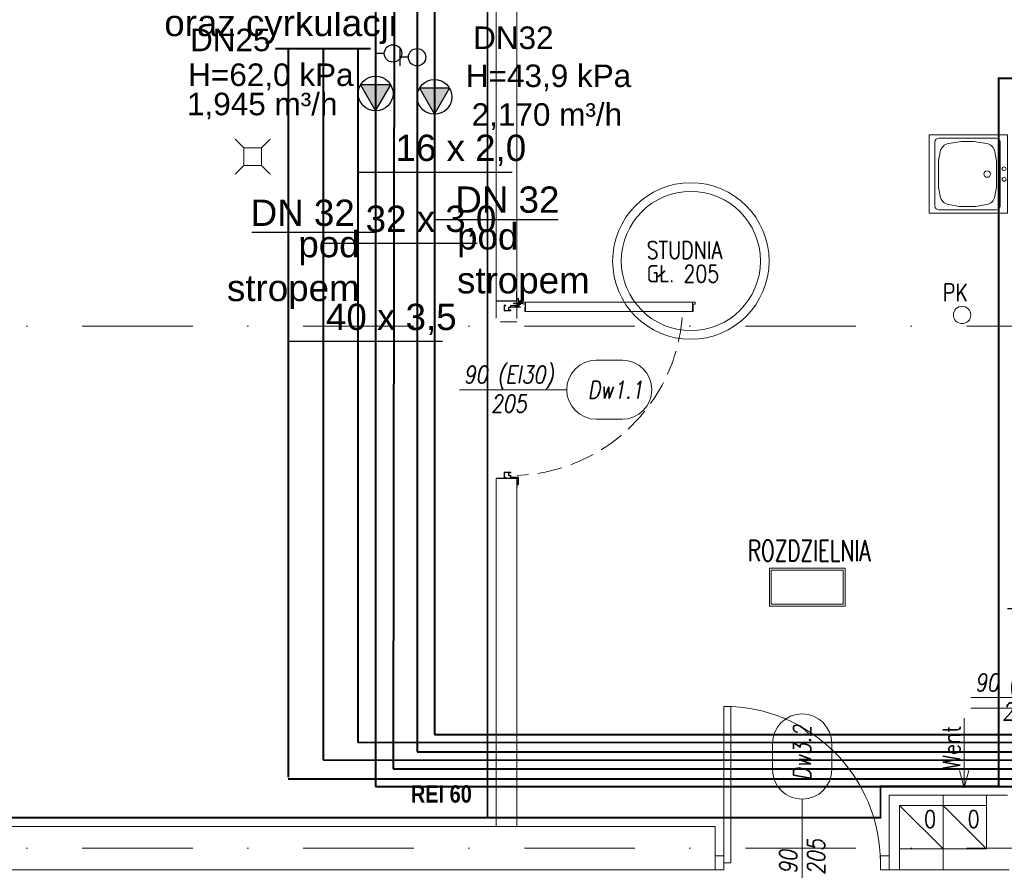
# Model space of a CAD drawing. Header units: millimetres. Extents: x -82287 to 177822, y -399756 to 0.
# Tile 127 of 228: x 50572 to 51138, y -194899 to -194410. Entities that reach past the tile are written whole.
import ezdxf
from ezdxf.enums import TextEntityAlignment as Align
from ezdxf.lldxf.tags import DXFTag

# ---------------------------------------------------------------- set-up
doc = ezdxf.new("R2010")
doc.units = ezdxf.units.MM
doc.header["$MEASUREMENT"] = 0
for name, pattern in [('SUŁOSZOWA - PB 21 03$0$2_3', [1, 0.5, -0.5]), ('SUŁOSZOWA - PB 21 03$0$CARKOVANA', [7.5, 5, -2.5]), ('SUŁOSZOWA - PB 21 03$0$CENTER', [0.6, 0.375, -0.075, 0.075, -0.075]), ('SUŁOSZOWA - PB 21 03$0$DASHDOT', [25.4, 12.7, -6.35, 0, -6.35]), ('SUŁOSZOWA - PB 21 03$0$Hidden Line', [391.222223, 282.222223, -109]), ('SUŁOSZOWA - PB 21 03$0$HIDDEN2', [4.7625, 3.175, -1.5875])]:
    doc.linetypes.add(name, pattern=pattern)
for name, color, linetype in [('FL_XREF', 252, 'Continuous'), ('IS_Armatura_Therm', 7, 'SOLID'), ('IS_Opisy_działek_Therm', 7, 'SOLID'), ('IS_Text_Armatury_Therm', 7, 'Continuous')]:
    doc.layers.add(name, color=color, linetype=linetype)
for name, color, linetype, lineweight, true_color in [('IS_Ciepła_woda', 1, 'DASHDOT', 40, 0xff0000), ('IS_Cyrkulacja', 7, 'DASHWAVE', 40, 0x800080), ('IS_Zimna_woda', 5, 'SOLID', 40, 0x0000ff)]:
    doc.layers.add(name, color=color, linetype=linetype, lineweight=lineweight, true_color=true_color)
doc.layers.add('IS_Opisy_działek_Wodociag', color=7, linetype='SOLID', true_color=0x000000)
for name, color, linetype, lineweight in [('IS_Powrót', 5, 'DASH', 40), ('IS_Zasilanie', 1, 'SOLID', 40), ('SUŁOSZOWA - PB 21 03$0$! WYPOSAŻENIE', 251, 'Continuous', 0), ('SUŁOSZOWA - PB 21 03$0$!! 0_ Istn-sciany', 251, 'Continuous', 0), ('SUŁOSZOWA - PB 21 03$0$!! 0_ Istn-widok', 251, 'Continuous', 0), ('SUŁOSZOWA - PB 21 03$0$!! 0_Istn-armatura', 251, 'Continuous', 0), ('SUŁOSZOWA - PB 21 03$0$!! 0_Istn-drzwi', 251, 'Continuous', 0), ('SUŁOSZOWA - PB 21 03$0$!! 0_Istn-went', 251, 'Continuous', 0), ('SUŁOSZOWA - PB 21 03$0$!! 0_opis pionów', 251, 'Continuous', 0), ('SUŁOSZOWA - PB 21 03$0$!! 0_Opis_pom', 251, 'Continuous', 0), ('SUŁOSZOWA - PB 21 03$0$!! 0_Osie', 251, 'SUŁOSZOWA - PB 21 03$0$DASHDOT', 0), ('SUŁOSZOWA - PB 21 03$0$!! 1  WYDZIELENIE PPOŻ', 251, 'Continuous', 0), ('SUŁOSZOWA - PB 21 03$0$!! 1_drzwi-linia', 251, 'Continuous', 0), ('SUŁOSZOWA - PB 21 03$0$!! 1_OPIS POM NOWE', 251, 'Continuous', 0), ('SUŁOSZOWA - PB 21 03$0$!! 1_Wyburzenia', 251, 'SUŁOSZOWA - PB 21 03$0$CARKOVANA', 0), ('SUŁOSZOWA - PB 21 03$0$!! 2_drzwi opis', 251, 'Continuous', 0), ('SUŁOSZOWA - PB 21 03$0$0-osie-liniA', 251, 'SUŁOSZOWA - PB 21 03$0$DASHDOT', 0)]:
    doc.layers.add(name, color=color, linetype=linetype, lineweight=lineweight)
doc.styles.get("Standard").update_dxf_attribs({"font": 'arial.ttf'})
doc.styles.add('SUŁOSZOWA - PB 21 03$0$50', font='ROMANS.shx', dxfattribs={"width": 0.8, "oblique": 10, "height": 10})
doc.styles.add('SUŁOSZOWA - PB 21 03$0$ARCHETYP', font='romans.shx', dxfattribs={"height": 15})
doc.styles.add('SUŁOSZOWA - PB 21 03$0$ARIAL', font='tahoma.ttf')
doc.styles.add('SUŁOSZOWA - PB 21 03$0$STYLE7', font='ARIALNB.TTF')
doc.styles.add('SUŁOSZOWA - PB 21 03$0$TXT', font='simplex.shx')
tags = doc.linetypes.add('DASH', pattern=[15, 10, -5]).pattern_tags.tags
tags[6:7] = [DXFTag(74, 4), DXFTag(75, 0), DXFTag(340, '0'), DXFTag(46, 0.0), DXFTag(50, 0.0), DXFTag(44, 0.0), DXFTag(45, 0.0)]
tags[4:5] = [DXFTag(74, 4), DXFTag(75, 0), DXFTag(340, '0'), DXFTag(46, 0.0), DXFTag(50, 0.0), DXFTag(44, 0.0), DXFTag(45, 0.0)]
tags = doc.linetypes.add('DASHDOT', pattern=[20, 10, -5, 0, -5]).pattern_tags.tags
tags[10:11] = [DXFTag(74, 4), DXFTag(75, 0), DXFTag(340, '0'), DXFTag(46, 0.0), DXFTag(50, 0.0), DXFTag(44, 0.0), DXFTag(45, 0.0)]
tags[8:9] = [DXFTag(74, 4), DXFTag(75, 0), DXFTag(340, '0'), DXFTag(46, 0.0), DXFTag(50, 0.0), DXFTag(44, 0.0), DXFTag(45, 0.0)]
tags[6:7] = [DXFTag(74, 4), DXFTag(75, 0), DXFTag(340, '0'), DXFTag(46, 0.0), DXFTag(50, 0.0), DXFTag(44, 0.0), DXFTag(45, 0.0)]
tags[4:5] = [DXFTag(74, 4), DXFTag(75, 0), DXFTag(340, '0'), DXFTag(46, 0.0), DXFTag(50, 0.0), DXFTag(44, 0.0), DXFTag(45, 0.0)]
tags = doc.linetypes.add('DASHWAVE', pattern='A,10,-5,-20,[138,IS_LineDef.shx,S=2,R=0,X=-20,Y=0],-5', length=40).pattern_tags.tags
tags[16:17] = [DXFTag(74, 4), DXFTag(75, 0), DXFTag(340, '0'), DXFTag(46, 0.0), DXFTag(50, 0.0), DXFTag(44, 0.0), DXFTag(45, 0.0)]
tags[6:7] = [DXFTag(74, 4), DXFTag(75, 0), DXFTag(340, '0'), DXFTag(46, 0.0), DXFTag(50, 0.0), DXFTag(44, 0.0), DXFTag(45, 0.0)]
tags[4:5] = [DXFTag(74, 4), DXFTag(75, 0), DXFTag(340, '0'), DXFTag(46, 0.0), DXFTag(50, 0.0), DXFTag(44, 0.0), DXFTag(45, 0.0)]
tags = doc.linetypes.add('SOLID', pattern=[10, 10, 0]).pattern_tags.tags
tags[6:7] = [DXFTag(74, 4), DXFTag(75, 0), DXFTag(340, '0'), DXFTag(46, 0.0), DXFTag(50, 0.0), DXFTag(44, 0.0), DXFTag(45, 0.0)]
tags[4:5] = [DXFTag(74, 4), DXFTag(75, 0), DXFTag(340, '0'), DXFTag(46, 0.0), DXFTag(50, 0.0), DXFTag(44, 0.0), DXFTag(45, 0.0)]

# ---------------------------------------------------------------- blocks, each defined once
blk = doc.blocks.new('SUŁOSZOWA - PB 21 03$0$A$C19D82A3D')
for points in [[(-5, 10), (-10, 15)], [(5, 10), (10, 15)], [(-5, 0), (-10, -5)], [(5, 0), (10, -5)]]:
    blk.add_lwpolyline(points)
blk.add_lwpolyline([(-5, 10), (5, 10), (5, 0), (-5, 0)], close=True)
blk = doc.blocks.new('SUŁOSZOWA - PB 21 03$0$A$C04090CF1')
for p, q in [((0, 60), (60, 60)), ((0, 0), (0, 60)), ((54.5, 55.5), (5.5, 55.5)), ((60, 60), (60, 0)), ((2.5, 8.5), (2.5, 52.5)), ((13.04, 51.51), (19.82, 52.74)), ((46.96, 51.51), (40.18, 52.74)), ((57.5, 8.5), (57.5, 52.5)), ((5.22, 36.82), (6.58, 44.95)), ((54.78, 36.82), (53.42, 44.95)), ((6.58, 16.05), (5.22, 24.18)), ((53.42, 16.05), (54.78, 24.18)), ((19.82, 8.26), (13.04, 9.49)), ((40.18, 8.26), (46.96, 9.49)), ((60, 0), (0, 0)), ((54.5, 5.5), (5.5, 5.5))]:
    blk.add_line(p, q)
for points in [[(19.82, 52.74), (40.18, 52.74)], [(19.82, 8.26), (40.18, 8.26)]]:
    blk.add_lwpolyline(points)
for centre, radius in [((30, 15.5), 2.5), ((26, 2.48), 1.5), ((34, 2.48), 1.5)]:
    blk.add_circle(centre, radius)
for centre, radius, start, end in [((5.5, 52.5), 3, 90, 180), ((54.5, 52.5), 3, 0, 90), ((14.47, 43.64), 8, 100.30485, 170.53768), ((45.53, 43.64), 8, 9.46232, 79.69515), ((188.36, 30.5), 183.25, 178.0251, 181.9749), ((-128.36, 30.5), 183.25, 358.0251, 1.9749), ((14.47, 17.36), 8, 189.46232, 259.69515), ((45.53, 17.36), 8, 280.30485, 350.53768), ((5.5, 8.5), 3, 180, 270), ((54.5, 8.5), 3, 270, 0)]:
    blk.add_arc(centre, radius, start, end)
blk = doc.blocks.new('SUŁOSZOWA - PB 21 03$0$A$C1F8E0840')
at = {"linetype": 'Continuous', "xscale": 0.75, "yscale": 0.75, "zscale": 0.75}
blk.add_blockref('SUŁOSZOWA - PB 21 03$0$A$C04090CF1', (-22.5, 0), dxfattribs=at)
blk = doc.blocks.new('SUŁOSZOWA - PB 21 03$0$BLOK OSI')
at = {"layer": 'SUŁOSZOWA - PB 21 03$0$0-osie-liniA', "ltscale": 5}
for points in [[(48639.26, -194702.09), (55442.28, -194702.09)], [(48639.26, -195002.09), (55442.28, -195002.09)]]:
    blk.add_lwpolyline(points, dxfattribs=at)
blk = doc.blocks.new('SUŁOSZOWA - PB 21 03$0$1_ok-opis')
blk.add_line((0, 111.61), (0, 50))
for points in [[(-17, 128.61), (-17, 143.61)], [(17, 128.61), (17, 143.61)]]:
    blk.add_lwpolyline(points)
for centre, start, end in [((0, 143.61), 0, 180), ((0, 128.61), 180, 0)]:
    blk.add_arc(centre, 17, start, end)
at = {"style": 'SUŁOSZOWA - PB 21 03$0$ARCHETYP'}
for tag, height, rotation, p in [('NR', 12, 90, (0, 136.9)), ('NR', 12, 270, (0, 136.9)), ('SZEROKOŚĆ', 10, 90, (-8, 78.29)), ('WYSOKOŚĆ', 10, 270, (-8, 78.29)), ('SZEROKOŚĆ', 10, 270, (8, 78.29)), ('WYSOKOŚĆ', 10, 90, (8, 78.29))]:
    blk.add_attdef(tag, text='', height=height, rotation=rotation, dxfattribs=at).set_placement(p, align=Align.MIDDLE)
blk = doc.blocks.new('SUŁOSZOWA - PB 21 03$0$zaw-dr-90-p')
at = {"color": 2, "linetype": 'SUŁOSZOWA - PB 21 03$0$CENTER', "ltscale": 0.2}
for p, q in [((12, 0), (-12, 0)), ((0, 12), (0, -12)), ((24.5, 24), (31, 24)), ((24.5, 19), (31, 19))]:
    blk.add_line(p, q, dxfattribs=at)
at = {"ltscale": 0.2}
for p, q in [((10, 12), (6.5, 12)), ((10, 0), (10, 6.5))]:
    blk.add_line(p, q, dxfattribs=at)
blk.add_lwpolyline([(0, 6.5), (23.5, 6.5, 0.414214), (28, 11), (28, 31), (24.5, 31), (24.5, 11, -0.414214), (23.5, 10), (0, 10, 4.561698), (7.6, 6.5), (4.9, 4.2)], format="xyb", dxfattribs=at)
blk.add_lwpolyline([(-0.2, -0.2), (-2.5, -0.2), (-2.5, 0.2), (-0.2, 0.2), (-0.2, 2.5), (0.2, 2.5), (0.2, 0.2), (2.8, 0.2), (2.8, -0.2), (0.2, -0.2), (0.2, -2.8), (-0.2, -2.8)], close=True)
blk.add_lwpolyline([(10, 10), (10, 39), (6.5, 39), (6.5, 10)], dxfattribs=at)
blk.add_circle((0, 0), 6.5, dxfattribs=at)
blk = doc.blocks.new('SUŁOSZOWA - PB 21 03$0$drzwi 90- sc 12')
for p, q in [((-13620.32, 20410.16), (-13620.32, 20313.77)), ((-13614.92, 20409.86), (-13620.32, 20409.86)), ((-13616.12, 20410.26), (-13620.22, 20410.26)), ((-13616.12, 20410.26), (-13620, 20410.26)), ((-13618.17, 20410.26), (-13616.22, 20410.26)), ((-13618.17, 20410.26), (-13616.22, 20410.26)), ((-13616.12, 20410.26), (-13616.12, 20411.46)), ((-13616.12, 20411.46), (-13615.02, 20411.46)), ((-13614.92, 20411.36), (-13614.92, 20313.77)), ((-13620.32, 20313.47), (-13620.32, 20317.97)), ((-13614.92, 20312.27), (-13614.92, 20317.97)), ((-13614.92, 20313.77), (-13620.32, 20313.77)), ((-13618.22, 20313.37), (-13620.22, 20313.37)), ((-13618.22, 20313.67), (-13618.22, 20313.37)), ((-13618.22, 20313.67), (-13616.42, 20313.67)), ((-13617.77, 20311.12), (-13617.77, 20305.72)), ((-13617.77, 20311.12), (-13617.77, 20305.72)), ((-13616.17, 20309.92), (-13616.17, 20311.02)), ((-13615.92, 20313.17), (-13615.92, 20312.17)), ((-13615.92, 20312.17), (-13615.02, 20312.17)), ((-13715.57, 20308.32), (-13715.57, 20308.56)), ((-13715.57, 20307.69), (-13715.57, 20308.56)), ((-13715.57, 20307.82), (-13715.57, 20308.56)), ((-13715.57, 20307.72), (-13715.37, 20307.72)), ((-13616.17, 20309.92), (-13617.37, 20309.92)), ((-13715.77, 20301.96), (-13716.27, 20301.96)), ((-13616.77, 20301.96), (-13616.27, 20301.96))]:
    blk.add_line(p, q)
for points in [[(-13665.27, 20284.96), (-13665.27, 20325.83)], [(-13615.57, 20309.64), (-13615.32, 20309.64), (-13615.32, 20309.82), (-13616.32, 20309.82), (-13616.32, 20309.64), (-13615.92, 20309.64)]]:
    blk.add_lwpolyline(points)
at = {"lineweight": 30}
for points in [[(-13716.27, 20308.92), (-13721.27, 20308.92)], [(-13716.27, 20308.92), (-13716.27, 20296.92)], [(-13614.27, 20308.92), (-13609.27, 20308.92)], [(-13614.27, 20308.92), (-13614.27, 20296.92)]]:
    blk.add_lwpolyline(points, dxfattribs=at)
at = {"ltscale": 0.2}
for points in [[(-13715.57, 20307.51), (-13715.57, 20309.48, 0.414214), (-13715.91, 20309.82), (-13719.43, 20309.82, 0.414214), (-13719.77, 20309.48), (-13719.77, 20308.92), (-13719.59, 20308.92), (-13719.59, 20309.48, -0.414214), (-13719.43, 20309.64), (-13716.97, 20309.64)], [(-13716.97, 20309.64), (-13715.91, 20309.64, -0.414214), (-13715.75, 20309.48), (-13715.75, 20307.51)], [(-13715.75, 20307.76), (-13715.75, 20305.58, 0.414214), (-13715.41, 20305.24), (-13714.96, 20305.24, -0.414214), (-13714.8, 20305.08), (-13714.8, 20304.48, 0.414214), (-13714.46, 20304.14), (-13713.28, 20304.14, 0.414214), (-13712.94, 20304.48), (-13712.94, 20305.15, -1), (-13712.75, 20305.15), (-13712.75, 20301.96, -0.414214), (-13712.91, 20301.8), (-13715.43, 20301.8, -0.414214), (-13715.59, 20301.96), (-13715.59, 20302.52), (-13715.77, 20302.52), (-13715.77, 20301.96, 0.414214), (-13715.43, 20301.62), (-13712.91, 20301.62, 0.414214), (-13712.57, 20301.96), (-13712.57, 20305.15, 1), (-13713.12, 20305.15), (-13713.12, 20304.48, -0.414214), (-13713.28, 20304.32), (-13714.46, 20304.32, -0.414214), (-13714.62, 20304.48), (-13714.62, 20305.08, 0.414214), (-13714.96, 20305.42), (-13715.41, 20305.42, -0.414214), (-13715.57, 20305.58), (-13715.57, 20307.64)], [(-13615.92, 20309.64), (-13616.63, 20309.64, 0.414214), (-13616.79, 20309.48), (-13616.79, 20305.58, -0.414214), (-13617.13, 20305.24), (-13617.58, 20305.24, 0.414214), (-13617.74, 20305.08), (-13617.74, 20304.48, -0.414214), (-13618.08, 20304.14), (-13619.26, 20304.14, -0.414214), (-13619.6, 20304.48), (-13619.6, 20305.15, 1), (-13619.79, 20305.15), (-13619.79, 20301.96, 0.414214), (-13619.63, 20301.8), (-13617.11, 20301.8, 0.414214), (-13616.95, 20301.96), (-13616.95, 20302.52), (-13616.77, 20302.52), (-13616.77, 20301.96, -0.414214), (-13617.11, 20301.62), (-13619.63, 20301.62, -0.414214), (-13619.97, 20301.96), (-13619.97, 20305.15, -1), (-13619.42, 20305.15), (-13619.42, 20304.48, 0.414214), (-13619.26, 20304.32), (-13618.08, 20304.32, 0.414214), (-13617.92, 20304.48), (-13617.92, 20305.08, -0.414214), (-13617.58, 20305.42), (-13617.13, 20305.42, 0.414214), (-13616.97, 20305.58), (-13616.97, 20309.48, -0.414214), (-13616.63, 20309.82), (-13613.11, 20309.82, -0.414214), (-13612.77, 20309.48), (-13612.77, 20308.92), (-13612.95, 20308.92), (-13612.95, 20309.48, 0.414214), (-13613.11, 20309.64), (-13615.57, 20309.64)]]:
    blk.add_lwpolyline(points, format="xyb", dxfattribs=at)
blk.add_lwpolyline([(-13616.79, 20308.82), (-13616.97, 20308.82), (-13616.97, 20307.42), (-13616.79, 20307.42)], close=True)
for centre, radius, start, end in [((-13620.22, 20410.16), 0.1, 90, 180), ((-13615.02, 20411.36), 0.1, 0, 90), ((-13620.22, 20313.47), 0.1, 180, 270), ((-13616.42, 20313.17), 0.5, 0, 90), ((-13616.27, 20311.02), 0.1, 0, 90), ((-13615.02, 20312.27), 0.1, 270, 0)]:
    blk.add_arc(centre, radius, start, end)
at = {"linetype": 'SUŁOSZOWA - PB 21 03$0$Hidden Line', "lineweight": 9, "ltscale": 0.05}
blk.add_arc((-13615.5, 20305.14), 99.12, 94.8005, 177.6944, dxfattribs=at)
at = {"xscale": 0.09999999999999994, "yscale": 0.09999999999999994, "zscale": 0.09999999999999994, "rotation": 180.0000000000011}
blk.add_blockref('SUŁOSZOWA - PB 21 03$0$zaw-dr-90-p', (-13614.92, 20310.92), dxfattribs=at)
blk = doc.blocks.new('SUŁOSZOWA - PB 21 03')
at = {"layer": 'SUŁOSZOWA - PB 21 03$0$!! 0_ Istn-sciany'}
for points in [[(50783.71142, -194351.5883), (50783.71142, -194624.5883), (50795.71142, -194624.5883)], [(50795.71142, -194351.5883), (50795.71142, -194624.5883)], [(50783.71142, -194726.5883), (50783.71142, -194926.5883)], [(50795.71142, -194726.5883), (50783.71142, -194726.5883)], [(50795.71142, -194726.5883), (50795.71142, -194926.5883)], [(51040.71142, -194908.5883), (51009.71142, -194908.5883)], [(51009.71142, -194951.5883), (51009.71142, -194908.5883)], [(51040.71142, -194914.5883), (51040.71142, -194908.5883)], [(51077.71142, -194908.5883), (51065.71142, -194908.5883)], [(51065.71142, -194908.5883), (51065.71142, -194939.5883)], [(51040.71142, -194914.5883), (51015.71142, -194914.5883)], [(51015.71142, -194951.5883), (51015.71142, -194914.5883)], [(50203.71142, -194926.5883), (50783.71142, -194926.5883)], [(50795.71142, -194926.5883), (50909.71142, -194926.5883)], [(50909.71142, -194951.5883), (50909.71142, -194926.5883)], [(51065.71142, -194939.5883), (51040.71142, -194939.5883)], [(51040.71142, -194939.5883), (51040.71142, -194951.5883)], [(50495.71142, -194951.5883), (50909.71142, -194951.5883)], [(51009.71142, -194951.5883), (51015.71142, -194951.5883)], [(51040.71142, -194951.5883), (51078.71142, -194951.5883)]]:
    blk.add_lwpolyline(points, dxfattribs=at)
at = {"layer": 'SUŁOSZOWA - PB 21 03$0$!! 0_ Istn-widok'}
blk.add_lwpolyline([(50783.71142, -194926.5883), (50795.71142, -194926.5883)], dxfattribs=at)
at = {"layer": 'SUŁOSZOWA - PB 21 03$0$!! 0_Istn-armatura'}
for radius in [45, 40]:
    blk.add_circle((50895.71142, -194601.5883), radius, dxfattribs=at)
at = {"layer": 'SUŁOSZOWA - PB 21 03$0$!! 0_Istn-drzwi'}
for points in [[(50762.71142, -194675.58826), (50812.71142, -194675.58826)], [(51056.71142, -194852.58826), (51106.71142, -194852.58826)], [(51056.71142, -194858.5883), (51106.71142, -194858.5883)], [(50959.71142, -194922.5883), (50959.71142, -194972.5883)]]:
    blk.add_lwpolyline(points, dxfattribs=at)
for points in [[(50918.71142, -194857.5883), (50918.71142, -194947.5883), (50914.71142, -194947.5883), (50914.71142, -194857.5883)], [(50914.71142, -194943.5883), (50909.71142, -194943.5883), (50909.71142, -194951.5883), (50914.71142, -194951.5883)], [(51004.71142, -194943.5883), (51009.71142, -194943.5883), (51009.71142, -194951.5883), (51004.71142, -194951.5883)]]:
    blk.add_lwpolyline(points, close=True, dxfattribs=at)
blk.add_arc((50914.71142, -194947.5883), 90, 0, 90, dxfattribs=at)
at = {"layer": 'SUŁOSZOWA - PB 21 03$0$!! 0_Istn-went'}
for points in [[(51052.964, -194864.36529), (51052.964, -194904.41181)], [(51052.964, -194904.41181), (51050.2845, -194894.41181)], [(51052.964, -194904.41181), (51055.64349, -194894.41181)], [(51040.71142, -194908.5883), (51065.71142, -194908.5883)], [(51015.71142, -194914.5883), (51040.71142, -194939.5883)], [(51040.71142, -194914.5883), (51065.71142, -194939.5883)], [(51040.71142, -194951.5883), (51015.71142, -194951.5883)]]:
    blk.add_lwpolyline(points, dxfattribs=at)
for points in [[(51015.71142, -194939.5883), (51040.71142, -194939.5883), (51040.71142, -194914.5883), (51015.71142, -194914.5883)], [(51040.71142, -194939.5883), (51065.71142, -194939.5883), (51065.71142, -194914.5883), (51040.71142, -194914.5883)]]:
    blk.add_lwpolyline(points, close=True, dxfattribs=at)
at = {"layer": 'SUŁOSZOWA - PB 21 03$0$!! 0_opis pionów'}
blk.add_circle((51051.71142, -194632.5883), 5, dxfattribs=at)
at = {"layer": 'SUŁOSZOWA - PB 21 03$0$!! 0_Opis_pom', "ltscale": 0.7}
for points in [[(50940.84809, -194799.94568), (50984.36809, -194799.94568), (50984.36809, -194778.18568), (50940.84809, -194778.18568)], [(50941.93609, -194798.85768), (50983.28009, -194798.85768), (50983.28009, -194779.27368), (50941.93609, -194779.27368)]]:
    blk.add_lwpolyline(points, close=True, dxfattribs=at)
at = {"layer": 'SUŁOSZOWA - PB 21 03$0$!! 1  WYDZIELENIE PPOŻ', "color": 20, "linetype": 'SUŁOSZOWA - PB 21 03$0$2_3', "ltscale": 10, "true_color": 0xf65c09, "const_width": 1}
blk.add_lwpolyline([(50778.71142, -194921.5883), (50778.71142, -194351.5883)], dxfattribs=at)
blk.add_lwpolyline([(51216.21802, -194356.5883), (50208.71142, -194356.5883), (50208.71142, -194816.5883), (50390.71142, -194816.5883), (50390.71142, -194921.5883), (51004.71142, -194921.5883), (51004.71142, -194903.5883), (51072.71142, -194903.5883), (51072.71142, -194496.5883), (51216.21802, -194496.5883)], close=True, dxfattribs=at)
at = {"layer": 'SUŁOSZOWA - PB 21 03$0$!! 1_Wyburzenia', "linetype": 'SUŁOSZOWA - PB 21 03$0$HIDDEN2', "ltscale": 3}
for points in [[(50783.71142, -194624.92261), (50783.71142, -194636.5883)], [(50795.71142, -194625.08848), (50795.71142, -194636.5883)], [(50795.71142, -194636.5883), (50783.71142, -194636.5883)]]:
    blk.add_lwpolyline(points, dxfattribs=at)
at = {"layer": 'SUŁOSZOWA - PB 21 03$0$!! 0_Istn-armatura', "xscale": -1, "rotation": 270}
blk.add_blockref('SUŁOSZOWA - PB 21 03$0$A$C19D82A3D', (50638.71142, -194541.5883), dxfattribs=at)
at = {"layer": 'SUŁOSZOWA - PB 21 03$0$!! 0_Istn-armatura', "rotation": 90}
blk.add_blockref('SUŁOSZOWA - PB 21 03$0$A$C1F8E0840', (51077.71142, -194551.5883), dxfattribs=at)
at = {"layer": 'SUŁOSZOWA - PB 21 03$0$!! 0_Osie'}
blk.add_blockref('SUŁOSZOWA - PB 21 03$0$BLOK OSI', (0, 63), dxfattribs=at)
at = {"layer": 'SUŁOSZOWA - PB 21 03$0$!! 1_drzwi-linia', "xscale": -1, "rotation": 270}
blk.add_blockref('SUŁOSZOWA - PB 21 03$0$drzwi 90- sc 12', (30486.78708, -181010.3186), dxfattribs=at)
at = {"layer": 'SUŁOSZOWA - PB 21 03$0$!! 1_drzwi-linia', "rotation": 270.000005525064}
blk.add_blockref('SUŁOSZOWA - PB 21 03$0$drzwi 90- sc 12', (30780.7884, -208517.85988), dxfattribs=at)
at = {"layer": 'SUŁOSZOWA - PB 21 03$0$!! 2_drzwi opis'}
ref = blk.add_blockref('SUŁOSZOWA - PB 21 03$0$1_ok-opis', (50712.71104, -194675.58826), dxfattribs=dict(at, xscale=-1, rotation=269.9999963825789))
ref.add_attrib('WYSOKOŚĆ', '90 (EI30)', dxfattribs={"layer": '0', "height": 10, "rotation": 359.9999964, "style": 'SUŁOSZOWA - PB 21 03$0$50', "oblique": 10, "width": 0.8}).set_placement((50791.00189, -194667.58826), align=Align.MIDDLE)
ref.add_attrib('SZEROKOŚĆ', '205', dxfattribs={"layer": '0', "height": 10, "rotation": 359.9999964, "style": 'SUŁOSZOWA - PB 21 03$0$50', "oblique": 10, "width": 0.8}).set_placement((50791.00189, -194683.58826), align=Align.MIDDLE)
ref.add_attrib('NR', 'Dw1.1', dxfattribs={"layer": '0', "height": 10, "rotation": 359.9999964, "style": 'SUŁOSZOWA - PB 21 03$0$50', "oblique": 10, "width": 0.8}).set_placement((50852.36604, -194675.58827), align=Align.MIDDLE)
ref = blk.add_blockref('SUŁOSZOWA - PB 21 03$0$1_ok-opis', (51006.71104, -194852.58826), dxfattribs=dict(at, xscale=-1, rotation=269.9999963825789))
ref.add_attrib('WYSOKOŚĆ', '90 (EI30)', dxfattribs={"layer": '0', "height": 10, "rotation": 359.9999964, "style": 'SUŁOSZOWA - PB 21 03$0$50', "oblique": 10, "width": 0.8}).set_placement((51085.00189, -194844.58826), align=Align.MIDDLE)
ref.add_attrib('SZEROKOŚĆ', '205', dxfattribs={"layer": '0', "height": 10, "rotation": 359.9999964, "style": 'SUŁOSZOWA - PB 21 03$0$50', "oblique": 10, "width": 0.8}).set_placement((51085.00189, -194860.58826), align=Align.MIDDLE)
ref.add_attrib('NR', 'Dw1.1', dxfattribs={"layer": '0', "height": 10, "rotation": 359.9999964, "style": 'SUŁOSZOWA - PB 21 03$0$50', "oblique": 10, "width": 0.8}).set_placement((51146.36604, -194852.58827), align=Align.MIDDLE)
ref = blk.add_blockref('SUŁOSZOWA - PB 21 03$0$1_ok-opis', (50959.71142, -195022.5883), dxfattribs=dict(at, xscale=-1, rotation=359.9999963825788))
ref.add_attrib('WYSOKOŚĆ', '90 ', dxfattribs={"layer": '0', "height": 10, "rotation": 89.9999964, "style": 'SUŁOSZOWA - PB 21 03$0$50', "oblique": 10, "width": 0.8}).set_placement((50951.71143, -194944.29745), align=Align.MIDDLE)
ref.add_attrib('SZEROKOŚĆ', '205', dxfattribs={"layer": '0', "height": 10, "rotation": 89.9999964, "style": 'SUŁOSZOWA - PB 21 03$0$50', "oblique": 10, "width": 0.8}).set_placement((50967.71143, -194944.29745), align=Align.MIDDLE)
ref.add_attrib('NR', 'Dw3.2', dxfattribs={"layer": '0', "height": 10, "rotation": 89.9999964, "style": 'SUŁOSZOWA - PB 21 03$0$50', "oblique": 10, "width": 0.8}).set_placement((50959.71143, -194884.38116), align=Align.MIDDLE)
at = {"layer": 'SUŁOSZOWA - PB 21 03$0$! WYPOSAŻENIE', "color": 20, "true_color": 0xf65c09, "insert": (50734.72102, -194902.94868), "char_height": 10, "attachment_point": 1, "style": 'SUŁOSZOWA - PB 21 03$0$STYLE7'}
blk.add_mtext_dynamic_manual_height_columns('REI 60', width=58.1261145, gutter_width=75, heights=[0], dxfattribs=at)
at = {"layer": 'SUŁOSZOWA - PB 21 03$0$!! 0_Istn-armatura', "style": 'SUŁOSZOWA - PB 21 03$0$ARCHETYP', "width": 0.8}
for s, p in [('STUDNIA', (50870.27272, -194600.29393)), ('GŁ. 205', (50870.27272, -194613.93048))]:
    blk.add_text(s, height=10, rotation=0, dxfattribs=at).set_placement(p)
at = {"layer": 'SUŁOSZOWA - PB 21 03$0$!! 0_Istn-went', "style": 'SUŁOSZOWA - PB 21 03$0$ARCHETYP', "width": 0.8}
for s, rotation, p in [('Went', 90, (51050.63377, -194893.74206)), ('0', 0, (51029.87286, -194927.41077)), ('0', 0, (51054.87286, -194927.41077))]:
    blk.add_text(s, height=10, rotation=rotation, dxfattribs=at).set_placement(p)
at = {"layer": 'SUŁOSZOWA - PB 21 03$0$!! 0_opis pionów', "style": 'SUŁOSZOWA - PB 21 03$0$ARCHETYP', "width": 0.8}
blk.add_text('PK', height=10, rotation=0, dxfattribs=at).set_placement((51040.63949, -194624.66556))
at = {"layer": 'SUŁOSZOWA - PB 21 03$0$!! 0_Opis_pom', "ltscale": 0.7, "style": 'SUŁOSZOWA - PB 21 03$0$TXT', "width": 0.7}
blk.add_text('ROZDZIELNIA', height=12, dxfattribs=at).set_placement((50963.72323, -194774.13937), align=Align.CENTER)
at = {"layer": 'SUŁOSZOWA - PB 21 03$0$!! 0_Opis_pom', "ltscale": 0.7, "style": 'SUŁOSZOWA - PB 21 03$0$ARIAL'}
for tag, p in [('B0,19', (52679.2094, -194257.55204)), ('B2,14', (73874.0461, -194402.0887)), ('B2,12', (73342.49259, -194413.89249)), ('B1,21', (60405.50261, -194427.18207)), ('B2,11', (73069.01144, -194438.89383)), ('B2,16', (75195.07765, -194441.83446)), ('A1,16', (59129.54925, -194448.08429)), ('B1,19', (59914.81903, -194448.15658)), ('B1/17', (59524.53699, -194450.37428)), ('1,23', (61575.22173, -194450.37428)), ('1,22', (60947.33929, -194456.1144)), ('B0,15', (51514.15008, -194461.8073)), ('A1,1', (58808.06672, -194460.94161)), ('B3,7', (87459.81312, -194465.07097)), ('B2,19.1', (76701.67035, -194466.03695)), ('B3,3', (88235.73906, -194465.79732)), ('B1,18', (59715.51745, -194473.87108)), ('B2,17', (75506.7465, -194471.3759)), ('B0,18', (52071.43815, -194478.40179)), ('B3,8', (90006.66539, -194478.47972)), ('B2,15', (74566.38885, -194487.81114)), ('B3,6', (86826.65132, -194483.15512)), ('B1,20', (60198.53687, -194490.17374)), ('B2,10', (72728.63362, -194489.37283)), ('B2,13', (73649.91716, -194500.01242)), ('A0,6', (49094.40602, -194505.72387)), ('A2,5', (72452.45009, -194505.90583)), ('A1,6', (58565.96262, -194514.50753)), ('B1,1', (61908.24378, -194515.48656)), ('A0,4', (49692.81919, -194517.93289)), ('B0,22', (54187.56644, -194519.04308)), ('A0,3', (49906.53818, -194524.03766)), ('B0,20', (53125.45224, -194527.8835)), ('A0,5', (49399.71914, -194533.19455)), ('B0,21', (53847.26622, -194535.08002)), ('B1,3', (62229.35503, -194604.49851)), ('B2,18', (75922.43604, -194612.23635)), ('B2,19', (77152.69039, -194617.53776)), ('A3,4', (85509.27934, -194642.47136)), ('B0,24B', (54824.42896, -194684.26784)), ('B1,4', (63476.45184, -194691.11207)), ('B0,13', (50367.63944, -194706.5583)), ('B0,16', (51457.40872, -194704.43091)), ('B0,17', (51897.58569, -194706.77195)), ('A2,4', (71695.75649, -194707.44268)), ('A1,5', (58149.22649, -194724.80163)), ('A2.1', (72371.45884, -194731.56251)), ('B0,23', (54542.05776, -194742.93939)), ('A1,2', (58744.42262, -194746.622)), ('B1,2D', (60756.29674, -194750.92727)), ('A1,15', (59129.54925, -194780.73348)), ('A3.1', (86079.08704, -194786.62422)), ('B0,14', (50962.60809, -194789.06568)), ('B1,4', (63483.03852, -194791.04365)), ('A0,2', (49295.91259, -194810.95246)), ('B2.7', (74548.27897, -194836.12781)), ('B3,2', (89035.72921, -194837.99287)), ('B1,2B', (62374.83512, -194841.86715)), ('B0,7', (52851.95551, -194845.56115)), ('B1,2A', (61803.35407, -194869.27513)), ('B0,8', (51561.38742, -194890.27848)), ('A1,3', (58810.05243, -195008.83917)), ('A3.2', (86016.50296, -195004.88875)), ('A0,1', (49914.27925, -195025.82804)), ('A0,10', (49695.87246, -195042.9259)), ('B0,17', (51225.06492, -195049.74007)), ('B0,6', (52110.41055, -195069.39267)), ('B1,8', (61403.63433, -195071.25189)), ('A2.2', (72371.45884, -195070.78713)), ('B2.2', (74976.1855, -195068.47988)), ('A0,7', (49042.50308, -195082.6056)), ('B3,11', (88623.94853, -195099.23575)), ('B3,4', (87612.56208, -195132.78192)), ('B3,5', (86839.47632, -195174.05241)), ('B0,12', (50313.60595, -195207.52936)), ('B0,11', (50726.178, -195219.06638)), ('B3,10', (89778.42161, -195220.68871)), ('B1,6', (63686.26823, -195231.3997)), ('B0,24A', (54359.17011, -195245.97867)), ('A1,4', (58093.66276, -195250.96213)), ('B0,10', (51476.34179, -195259.44699)), ('B3,9', (90479.74099, -195260.18621)), ('A0,11', (49643.96951, -195271.84772)), ('B1,14', (59332.54805, -195280.73534)), ('B0,9', (51798.4912, -195291.17482)), ('B2,21', (75970.16114, -195290.81005)), ('A0,8', (49042.50308, -195293.21363)), ('B1,13', (60186.62513, -195314.46953)), ('B0,3', (52068.59538, -195319.60465)), ('B1,10', (60892.94126, -195319.45825)), ('B1,5', (63419.22943, -195317.21026)), ('A2.3', (71832.37045, -195318.78232)), ('B2,9', (73175.51251, -195317.21162)), ('B2,4', (74493.5947, -195318.7733)), ('B2,3', (74674.2815, -195319.28036)), ('A3,3', (85569.83931, -195318.78232)), ('B3,1', (88723.65615, -195329.98594)), ('B2,8', (73894.209, -195338.18956)), ('B1,9', (61058.12383, -195344.48743)), ('B2.1', (75304.74121, -195348.36327)), ('B2,20', (77211.021, -195343.82367)), ('B0,2', (52227.2348, -195357.98297)), ('B1,2C', (61827.40698, -195369.02625)), ('B1,7', (62134.52151, -195372.05069)), ('B0,1', (53061.17304, -195403.85659)), ('A0,9', (49001.50444, -195413.15723)), ('A0,12', (49689.76592, -195485.50737)), ('B0,4', (52224.78303, -195500.96352)), ('B2,5', (74686.48999, -195507.24036)), ('B1,11', (61050.00078, -195512.89565)), ('B1,12', (60864.00751, -195544.00738)), ('B2,6', (74499.29165, -195549.55175)), ('B0,5', (52066.14362, -195556.83806)), ('C2,2', (74812.78942, -195865.8959)), ('C1,3', (61091.58871, -195973.27844)), ('C0,2A', (52278.30875, -196050.48297)), ('C0,1', (52808.36775, -196132.34208)), ('C1,2', (61690.27405, -196439.72387)), ('C1,1', (62060.59754, -196465.28533)), ('C3,1', (88979.71614, -196545.67785)), ('C0,2B', (53028.88223, -196668.8019)), ('C1,4', (61008.68123, -196686.32122)), ('C2,1', (75334.65984, -196786.2197)), ('C2,3', (74834.65119, -196933.26657)), ('C1,5', (61062.7252, -196991.42453)), ('C1,10', (62127.38542, -196998.81344)), ('C1,9', (62147.33751, -197289.53424)), ('C1,6', (61131.41824, -197329.69535)), ('C0,3', (52181.98562, -197341.92176)), ('D1,1', (73931.12245, -197584.03121)), ('C0,4', (52345.96562, -197596.60561)), ('D0,18', (60296.49264, -197617.95269)), ('C2,4', (75243.70451, -197663.89)), ('D0,7', (59141.53804, -197722.84718)), ('C1,7', (61222.2575, -197737.18052)), ('D0,17', (60701.16801, -197741.44864)), ('D1,4', (73157.19908, -197744.29721)), ('D0,3', (59562.25866, -197751.14316)), ('D1,6', (72757.78643, -197751.22612)), ('D0,6', (58741.71849, -197802.61699)), ('D0,10', (58357.73602, -197820.93991)), ('D,09', (59195.67196, -197881.51243)), ('C0,5', (52269.72696, -197902.4362)), ('C0,6', (52872.93793, -197917.07354)), ('D0,2', (59943.06082, -197917.06725)), ('D1,3', (73475.28953, -197924.29875)), ('D0,16', (60721.3534, -197935.2949)), ('D0,8', (59058.9008, -197963.64925)), ('D0,5', (59448.52586, -197969.8061)), ('C2,5', (74555.08284, -197988.7886)), ('D1,5', (73291.61607, -197999.29956)), ('D0,4', (59655.02693, -198042.2589)), ('D0,15', (60692.12223, -198127.4643)), ('D0,1', (59931.33074, -198173.12806)), ('D1,2', (73578.07819, -198172.30068)), ('D0,11', (58161.27105, -198211.45823)), ('D0,12', (58250.99458, -198537.17631)), ('D0,13', (58250.99458, -198764.99605)), ('D1,7', (71854.87376, -198786.88467)), ('D0,14', (59130.08589, -198795.3373)), ('D1,8', (71715.35366, -199212.44512))]:
    blk.add_attdef(tag, text='', height=11.968, dxfattribs=at).set_placement(p, align=Align.MIDDLE_CENTER)
at = {"layer": 'SUŁOSZOWA - PB 21 03$0$!! 1_OPIS POM NOWE', "style": 'SUŁOSZOWA - PB 21 03$0$ARIAL'}
for tag, p in [('C1.7A', (61271.6179, -197538.30303)), ('C2.5B', (74970.66097, -197546.70728)), ('C2,5C', (74903.71123, -197659.13664)), ('C2.4', (75374.07862, -197726.11453)), ('D1,2B', (74322.25834, -197791.43247)), ('C1.7C', (61260.26049, -197811.38428)), ('C1.8B', (61588.27341, -197817.62151)), ('C1.8A', (61884.42005, -197818.94854)), ('C1.7B', (61322.12354, -197933.89849)), ('C2,5A', (74943.41937, -197993.49482)), ('E1.2', (62164.78326, -198139.98688)), ('E1.5E', (62692.10372, -198153.27854)), ('D1,2C', (73419.9359, -198156.57844)), ('E2.9', (75361.45041, -198161.88904)), ('E2.7', (76022.45692, -198162.26272)), ('E3.1', (88990.58975, -198158.87886)), ('D1,2A', (74280.17915, -198172.30068)), ('E1.5D', (62993.60773, -198185.416)), ('E1.1', (61330.46191, -198191.9806)), ('E1.5C', (63016.9343, -198246.3437)), ('E1.5B', (63264.15117, -198307.8661)), ('E3.2', (88781.41347, -198385.24275)), ('E1.6', (61022.6264, -198421.00827)), ('E2.2', (74782.75417, -198427.85813)), ('E2.8', (75757.29014, -198437.09188)), ('E2.6', (76531.8031, -198444.40756)), ('E3.4', (89392.22607, -198450.03942)), ('E1.5A', (63049.47589, -198456.39852)), ('E1.5G', (62892.39981, -198586.12622)), ('E1.5F', (62736.15118, -198589.14592)), ('E1,4', (61888.25021, -198652.6996)), ('E2.1', (75803.99631, -198697.05773)), ('E1.5L', (63297.7633, -198733.65678)), ('E1.3', (61058.5992, -198806.28147)), ('E1.5H', (62893.53005, -198830.01758)), ('E2,3', (74778.52304, -198843.9541)), ('E3.3', (89150.95684, -198867.32581)), ('E1.5K', (63266.15427, -198904.67789)), ('E1.5I', (62723.74907, -199005.87002)), ('E2.4', (75135.87669, -199083.20857)), ('E2.5', (76615.04061, -199164.91143)), ('E1.5J', (63204.25187, -199215.697))]:
    blk.add_attdef(tag, text='', height=11.968, dxfattribs=at).set_placement(p, align=Align.MIDDLE_CENTER)
blk = doc.blocks.new('ogrzewanie_1')
at = {"layer": 'IS_Armatura_Therm'}
for points in [[(50714.44, -148764.7), (50723.1, -148749.7), (50705.78, -148749.7)], [(50748.28, -148766.64), (50756.94, -148751.64), (50739.62, -148751.64)]]:
    blk.add_hatch(color=7, dxfattribs=at).paths.add_polyline_path(points)
at = {"layer": 'IS_Armatura_Therm', "color": 7}
for p, q in [((50714.44, -148726.66), (50714.44, -148736.66)), ((50719.44, -148731.66), (50714.44, -148731.66)), ((50728.28, -148728.8), (50728.28, -148738.8)), ((50733.28, -148733.8), (50728.28, -148733.8)), ((50723.1, -148749.7), (50705.78, -148749.7)), ((50705.78, -148749.7), (50714.44, -148764.7)), ((50714.44, -148764.7), (50723.1, -148749.7)), ((50756.94, -148751.64), (50739.62, -148751.64)), ((50739.62, -148751.64), (50748.28, -148766.64)), ((50748.28, -148766.64), (50756.94, -148751.64)), ((50714.44, -148764.7), (50714.44, -148764.7)), ((50748.28, -148766.64), (50748.28, -148766.64))]:
    blk.add_line(p, q, dxfattribs=at)
for centre, major_axis in [((50724.44, -148731.66), (5, 0)), ((50738.28, -148733.8), (5, 0)), ((50714.44, -148754.7), (10, 0)), ((50748.28, -148756.64), (10, 0))]:
    blk.add_ellipse(centre, major_axis=major_axis, ratio=1, dxfattribs=at)
at = {"layer": 'IS_Opisy_działek_Therm'}
for p, q in [((50748.28, -148827.04), (50819.48, -148827.04)), ((50714.44, -148834.6), (50643.24, -148834.6))]:
    blk.add_line(p, q, dxfattribs=at)
at = {"layer": 'IS_Powrót', "color": 6}
for p, q in [((50725.01, -148700.18), (50724.44, -149142.98)), ((50724.44, -149142.98), (52583.48, -149142.98))]:
    blk.add_line(p, q, dxfattribs=at)
at = {"layer": 'IS_Powrót'}
for p, q in [((50738.28, -148700.18), (50738.28, -149133.07)), ((50738.28, -149133.07), (51041.72, -149133.07)), ((51041.72, -149133.07), (52588.97, -149133.07))]:
    blk.add_line(p, q, dxfattribs=at)
at = {"layer": 'IS_Zasilanie', "color": 6}
for p, q in [((50714.44, -148700.18), (50714.44, -149152.98)), ((50714.44, -149152.98), (52573.48, -149152.98))]:
    blk.add_line(p, q, dxfattribs=at)
at = {"layer": 'IS_Zasilanie'}
for p, q in [((50748.28, -148700.18), (50748.28, -149123.07)), ((50748.28, -149123.07), (51061.72, -149123.07)), ((51061.72, -149123.07), (52598.97, -149123.07))]:
    blk.add_line(p, q, dxfattribs=at)
at = {"layer": 'IS_Opisy_działek_Therm', "char_height": 15.12}
for s, insert, attachment_point in [('\\fArial|b0|i0;DN 32', (50760.28, -148823.44), 7), ('\\fArial|b0|i0;DN 32', (50702.44, -148831), 9), ('pod\\Pstropem', (50761.25, -148874.12), 7), ('pod\\Pstropem', (50705.24, -148878.57), 9)]:
    blk.add_mtext(s, dxfattribs=dict(at, insert=insert, attachment_point=attachment_point))
at = {"layer": 'IS_Text_Armatury_Therm', "linetype": 'SOLID', "char_height": 12.96}
for s, insert, attachment_point in [('\\fArial|b0|i0;DN25  ', (50607.71, -148730.55), 7), ('\\fArial|b0|i0;DN32  ', (50770.49, -148729.27), 7), ('\\fArial|b0|i0;H=62,0 kPa', (50701.76, -148752.77), 9), ('\\fArial|b0|i0;H=43,9 kPa', (50861.42, -148753.37), 9), ('\\fArial|b0|i0;1,945 m³/h', (50692.51, -148769.59), 9), ('\\fArial|b0|i0;2,170 m³/h', (50856.19, -148775.63), 9)]:
    blk.add_mtext(s, dxfattribs=dict(at, insert=insert, attachment_point=attachment_point))
blk = doc.blocks.new('woda_1')
at = {"layer": 'IS_Ciepła_woda'}
for p, q in [((-29685.07, -224672.25), (-29685.07, -225080.98)), ((-29685.07, -225080.98), (-27785.44, -225081.91))]:
    blk.add_line(p, q, dxfattribs=at)
at = {"layer": 'IS_Cyrkulacja'}
for p, q in [((-29665.07, -224672.25), (-29665.07, -225070.98)), ((-29665.07, -225070.98), (-27775.44, -225071.91))]:
    blk.add_line(p, q, dxfattribs=at)
at = {"layer": 'IS_Opisy_działek_Wodociag'}
for p, q in [((-29664.57, -224743.22), (-29576.37, -224743.22)), ((-29684.57, -224784.01), (-29596.37, -224784.01)), ((-29704.57, -224840.41), (-29616.37, -224840.41))]:
    blk.add_line(p, q, dxfattribs=at)
at = {"layer": 'IS_Zimna_woda', "color": 7}
blk.add_line((-29657.82, -224672.25), (-29712.31, -224672.25), dxfattribs=at)
at = {"layer": 'IS_Zimna_woda'}
for p, q in [((-29705.07, -224672.25), (-29705.07, -225090.98)), ((-29705.07, -225091.91), (-27795.44, -225091.91))]:
    blk.add_line(p, q, dxfattribs=at)
at = {"layer": 'IS_Opisy_działek_Wodociag', "char_height": 15.12, "attachment_point": 7}
for s, insert in [('\\fArial|b0|i0;Pod\\fArial|b0|i0|c238;łączyć w obrębie ist.\\Pkotłowni do ciepłe, zimnej wody\\Poraz cyrkulacji', (-29776.35, -224669.58)), ('\\fArial|b0|i0;16 x 2,0', (-29643.38, -224739.62)), ('\\fArial|b0|i0;32 x 3,0', (-29660.54, -224780.41)), ('\\fArial|b0|i0;40 x 3,5', (-29683.38, -224836.81))]:
    blk.add_mtext(s, dxfattribs=dict(at, insert=insert))

msp = doc.modelspace()

# ---------------------------------------------------------------- block references
at = {"layer": 'FL_XREF'}
msp.add_blockref('SUŁOSZOWA - PB 21 03', (62.28, 52.9), dxfattribs=at)
at = {"layer": 'IS_Zasilanie'}
msp.add_blockref('ogrzewanie_1', (62.28, -45697.72), dxfattribs=at)
at = {"layer": 'IS_Zimna_woda'}
msp.add_blockref('woda_1', (80431.53, 30245.63), dxfattribs=at)

doc.saveas('drawing.dxf')
